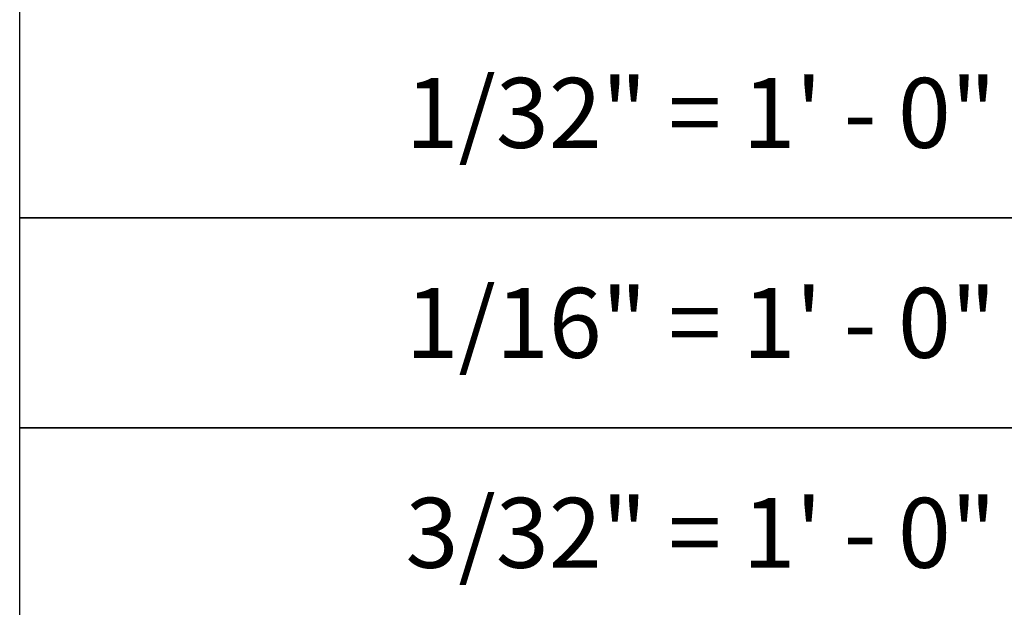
# Model space of a CAD drawing. Header units: inches. Extents: x -2078 to 109126, y -964 to 6385.
# Tile 23 of 256: x -2075 to -1737, y 1355 to 1557. Entities that reach past the tile are written whole.
import ezdxf

# ---------------------------------------------------------------- set-up
doc = ezdxf.new("R2010")
doc.units = ezdxf.units.IN
doc.header["$MEASUREMENT"] = 0
doc.layers.add('A-ANNO', color=2, linetype='Continuous', lineweight=5)
doc.styles.add('Jay Cad', font='arial.ttf', dxfattribs={"height": 0.125})

# ---------------------------------------------------------------- blocks, each defined once
blk = doc.blocks.new('JC-ANNO-SF')
for points in [[(0, -216), (-467.54, -216), (-467.54, -144), (0, -144)], [(0, -288), (-467.54, -288), (-467.54, -216), (0, -216)], [(0, -360), (-467.54, -360), (-467.54, -288), (0, -288)]]:
    blk.add_lwpolyline(points, close=True)
at = {"layer": 'A-ANNO', "char_height": 24, "attachment_point": 5, "style": 'Jay Cad'}
for s, insert in [('1/32" = 1\' - 0"', (-233.77, -180)), ('1/16" = 1\' - 0"', (-233.77, -252)), ('3/32" = 1\' - 0"', (-233.77, -324))]:
    blk.add_mtext_dynamic_manual_height_columns(s, width=490.4655, gutter_width=30, heights=[0], dxfattribs=dict(at, insert=insert))

msp = doc.modelspace()

# ---------------------------------------------------------------- block references
msp.add_blockref('JC-ANNO-SF', (-1607.537, 1704.621))

doc.saveas('drawing.dxf')
